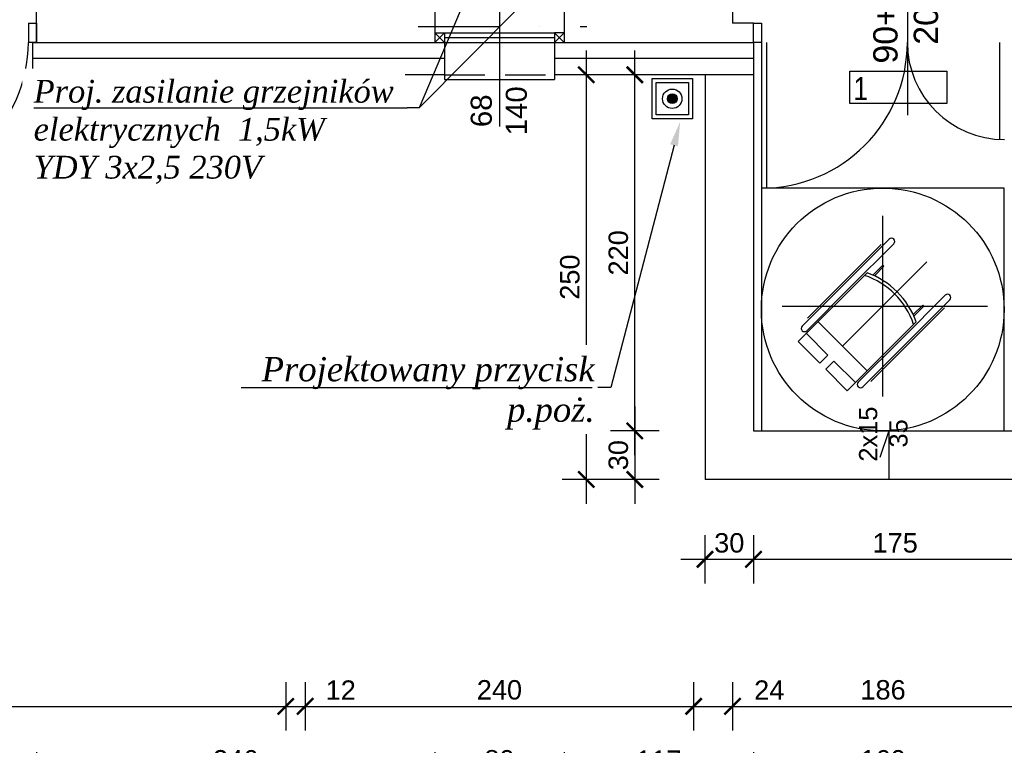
# Model space of a CAD drawing. Header units: millimetres. Extents: x 76855 to 99678, y -15103 to -11972.
# Tile 4 of 28: x 77625 to 78234, y -14303 to -13855. Entities that reach past the tile are written whole.
import ezdxf

# ---------------------------------------------------------------- set-up
doc = ezdxf.new("R2010")
doc.units = ezdxf.units.MM
doc.header["$LTSCALE"] = 100
doc.header["$MEASUREMENT"] = 0
for name, pattern in [('DASHDOT', [1, 0.5, -0.25, 0, -0.25]), ('DASHED', [0.75, 0.5, -0.25]), ('DASHED2', [0.375, 0.25, -0.125])]:
    doc.linetypes.add(name, pattern=pattern)
doc.layers.add('#KIE_Opisy techniczne', color=7, linetype='Continuous', true_color=0x3f6732)
for name, color, linetype in [('#KIE_Przycisk p.poż.', 240, 'Continuous'), ('E_OPRAWY_LUXIONA', 232, 'Continuous'), ('OKNA', 7, 'Continuous'), ('Okno', 4, 'Continuous'), ('otwór', 1, 'Continuous'), ('Warstwa1', 1, 'Continuous'), ('Warstwa4', 4, 'Continuous'), ('WENTYLACJAPRZER', 1, 'DASHED'), ('WYMIARY', 1, 'Continuous'), ('wyposażenie', 4, 'Continuous')]:
    doc.layers.add(name, color=color, linetype=linetype)
doc.layers.add('E_Opisy', color=232, linetype='Continuous', lineweight=9)
doc.styles.add('CDMSTYLE', font='CDMSIMPL', dxfattribs={"width": 0.8, "bigfont": 'CDMBIGPL'})
doc.styles.add('styl1', font='ARIAL.TTF', dxfattribs={"height": 12})
doc.styles.add('styl2', font='TIMES.TTF', dxfattribs={"height": 150})
doc.linetypes.add('BATTING', pattern='A,0.0001,-0.1,[134,ltypeshp.shx,S=0.1,R=0,X=-0.1,Y=0],-0.2,[134,ltypeshp.shx,S=0.1,R=180,X=0.1,Y=0],-0.1', length=0.4001)
doc.dimstyles.new('2222', dxfattribs={"dimtxt": 12, "dimasz": 10, "dimexe": 15, "dimexo": 15, "dimgap": 4, "dimtad": 1, "dimtxsty": 'styl1', "dimblk": 'ARCHTICK', "dimcen": 2.5, "dimdle": 15, "dimclrd": 1, "dimclre": 1, "dimclrt": 4, "dimadec": 0, "dimazin": 0, "dimtfac": 1, "dimtmove": 0, "dimatfit": 3, "dimldrblk": 'ARCHTICK', "dimfxl": 15, "dimfxlon": 1, "dimlwd": 25, "dimlwe": 25, "dimarcsym": 0})

# ---------------------------------------------------------------- blocks, each defined once
blk = doc.blocks.new('_ArchTick')
at = {"layer": 'Warstwa1', "color": 0, "const_width": 0.15}
blk.add_lwpolyline([(-0.5, -0.5), (0.5, 0.5)], dxfattribs=at)
blk = doc.blocks.new('*D188')
at = {"layer": 'Defpoints', "color": 0, "linetype": 'ByBlock'}
for p in [(78078.75, -14108.72), (78253.75, -14138.72), (78078.75, -14188.11)]:
    blk.add_point(p, dxfattribs=at)
at = {"layer": 'WYMIARY', "color": 1, "linetype": 'ByBlock', "lineweight": 25}
for p, q in [((78078.75, -14173.11), (78078.75, -14203.11)), ((78253.75, -14173.11), (78253.75, -14203.11)), ((78268.75, -14188.11), (78063.75, -14188.11))]:
    blk.add_line(p, q, dxfattribs=at)
at = {"layer": 'WYMIARY', "color": 1, "linetype": 'ByBlock', "lineweight": 25, "xscale": 10, "yscale": 10, "zscale": 10, "rotation": 180}
blk.add_blockref('_ArchTick', (78078.75, -14188.11), dxfattribs=at)
at = {"layer": 'WYMIARY', "color": 1, "linetype": 'ByBlock', "lineweight": 25, "xscale": 10, "yscale": 10, "zscale": 10}
blk.add_blockref('_ArchTick', (78253.75, -14188.11), dxfattribs=at)
at = {"layer": 'WYMIARY', "color": 4, "linetype": 'ByBlock', "insert": (78166.25, -14177.99), "char_height": 12, "attachment_point": 5, "style": 'styl1'}
blk.add_mtext('175', dxfattribs=at)
blk = doc.blocks.new('*D223')
at = {"layer": 'Defpoints', "color": 0, "linetype": 'ByBlock'}
for p in [(78048.75, -13888.72), (77245.31, -14118.72), (78048.75, -14118.72)]:
    blk.add_point(p, dxfattribs=at)
at = {"layer": 'WYMIARY', "color": 1, "linetype": 'ByBlock', "lineweight": 25}
for p, q in [((77245.31, -13873.72), (77245.31, -14133.72)), ((77260.31, -13888.72), (77230.31, -13888.72)), ((77260.31, -14118.72), (77230.31, -14118.72))]:
    blk.add_line(p, q, dxfattribs=at)
at = {"layer": 'WYMIARY', "color": 1, "linetype": 'ByBlock', "lineweight": 25, "xscale": 10, "yscale": 10, "zscale": 10}
for p, rotation in [((77245.31, -13888.72), 90), ((77245.31, -14118.72), 270)]:
    blk.add_blockref('_ArchTick', p, dxfattribs=dict(at, rotation=rotation))
at = {"layer": 'WYMIARY', "color": 4, "linetype": 'ByBlock', "insert": (77235.17, -14003.72), "char_height": 12, "attachment_point": 5, "rotation": 90, "style": 'styl1'}
blk.add_mtext('230', dxfattribs=at)
blk = doc.blocks.new('*D226')
at = {"layer": 'Defpoints', "color": 0, "linetype": 'ByBlock'}
for p in [(77381.75, -13909.18), (77789.75, -13909.18), (77789.75, -14278.9)]:
    blk.add_point(p, dxfattribs=at)
at = {"layer": 'WYMIARY', "color": 1, "linetype": 'ByBlock', "lineweight": 25}
for p, q in [((77381.75, -14263.9), (77381.75, -14293.9)), ((77789.75, -14263.9), (77789.75, -14293.9)), ((77366.75, -14278.9), (77804.75, -14278.9))]:
    blk.add_line(p, q, dxfattribs=at)
at = {"layer": 'WYMIARY', "color": 1, "linetype": 'ByBlock', "lineweight": 25, "xscale": 10, "yscale": 10, "zscale": 10, "rotation": 180}
blk.add_blockref('_ArchTick', (77381.75, -14278.9), dxfattribs=at)
at = {"layer": 'WYMIARY', "color": 1, "linetype": 'ByBlock', "lineweight": 25, "xscale": 10, "yscale": 10, "zscale": 10}
blk.add_blockref('_ArchTick', (77789.75, -14278.9), dxfattribs=at)
at = {"layer": 'WYMIARY', "color": 4, "linetype": 'ByBlock', "insert": (77585.75, -14268.78), "char_height": 12, "attachment_point": 5, "style": 'styl1'}
blk.add_mtext('408', dxfattribs=at)
blk = doc.blocks.new('*D227')
at = {"layer": 'Defpoints', "color": 0, "linetype": 'ByBlock'}
for p in [(77789.75, -13909.18), (77801.75, -13909.18), (77801.75, -14278.9)]:
    blk.add_point(p, dxfattribs=at)
at = {"layer": 'WYMIARY', "color": 1, "linetype": 'ByBlock', "lineweight": 25}
for p, q in [((77789.75, -14263.9), (77789.75, -14293.9)), ((77801.75, -14263.9), (77801.75, -14293.9)), ((77774.75, -14278.9), (77801.75, -14278.9)), ((77801.75, -14278.9), (77835.69, -14278.9))]:
    blk.add_line(p, q, dxfattribs=at)
at = {"layer": 'WYMIARY', "color": 1, "linetype": 'ByBlock', "lineweight": 25, "xscale": 10, "yscale": 10, "zscale": 10, "rotation": 180}
blk.add_blockref('_ArchTick', (77789.75, -14278.9), dxfattribs=at)
at = {"layer": 'WYMIARY', "color": 1, "linetype": 'ByBlock', "lineweight": 25, "xscale": 10, "yscale": 10, "zscale": 10}
blk.add_blockref('_ArchTick', (77801.75, -14278.9), dxfattribs=at)
at = {"layer": 'WYMIARY', "color": 4, "linetype": 'ByBlock', "insert": (77823.72, -14268.88), "char_height": 12, "attachment_point": 5, "style": 'styl1'}
blk.add_mtext('12', dxfattribs=at)
blk = doc.blocks.new('*D228')
at = {"layer": 'Defpoints', "color": 0, "linetype": 'ByBlock'}
for p in [(77801.75, -13909.18), (78041.75, -13909.18), (78041.75, -14278.9)]:
    blk.add_point(p, dxfattribs=at)
at = {"layer": 'WYMIARY', "color": 1, "linetype": 'ByBlock', "lineweight": 25}
for p, q in [((77801.75, -14263.9), (77801.75, -14293.9)), ((78041.75, -14263.9), (78041.75, -14293.9)), ((77786.75, -14278.9), (78056.75, -14278.9))]:
    blk.add_line(p, q, dxfattribs=at)
at = {"layer": 'WYMIARY', "color": 1, "linetype": 'ByBlock', "lineweight": 25, "xscale": 10, "yscale": 10, "zscale": 10, "rotation": 180}
blk.add_blockref('_ArchTick', (77801.75, -14278.9), dxfattribs=at)
at = {"layer": 'WYMIARY', "color": 1, "linetype": 'ByBlock', "lineweight": 25, "xscale": 10, "yscale": 10, "zscale": 10}
blk.add_blockref('_ArchTick', (78041.75, -14278.9), dxfattribs=at)
at = {"layer": 'WYMIARY', "color": 4, "linetype": 'ByBlock', "insert": (77921.75, -14268.78), "char_height": 12, "attachment_point": 5, "style": 'styl1'}
blk.add_mtext('240', dxfattribs=at)
blk = doc.blocks.new('*D229')
at = {"layer": 'Defpoints', "color": 0, "linetype": 'ByBlock'}
for p in [(78041.75, -13909.18), (78065.75, -13909.18), (78065.75, -14278.9)]:
    blk.add_point(p, dxfattribs=at)
at = {"layer": 'WYMIARY', "color": 1, "linetype": 'ByBlock', "lineweight": 25}
for p, q in [((78041.75, -14263.9), (78041.75, -14293.9)), ((78065.75, -14263.9), (78065.75, -14293.9)), ((78026.75, -14278.9), (78065.75, -14278.9)), ((78065.75, -14278.9), (78101.1, -14278.9))]:
    blk.add_line(p, q, dxfattribs=at)
at = {"layer": 'WYMIARY', "color": 1, "linetype": 'ByBlock', "lineweight": 25, "xscale": 10, "yscale": 10, "zscale": 10, "rotation": 180}
blk.add_blockref('_ArchTick', (78041.75, -14278.9), dxfattribs=at)
at = {"layer": 'WYMIARY', "color": 1, "linetype": 'ByBlock', "lineweight": 25, "xscale": 10, "yscale": 10, "zscale": 10}
blk.add_blockref('_ArchTick', (78065.75, -14278.9), dxfattribs=at)
at = {"layer": 'WYMIARY', "color": 4, "linetype": 'ByBlock', "insert": (78088.43, -14268.88), "char_height": 12, "attachment_point": 5, "style": 'styl1'}
blk.add_mtext('24', dxfattribs=at)
blk = doc.blocks.new('*D230')
at = {"layer": 'Defpoints', "color": 0, "linetype": 'ByBlock'}
for p in [(78065.75, -13921.18), (78251.75, -13921.18), (78251.75, -14278.9)]:
    blk.add_point(p, dxfattribs=at)
at = {"layer": 'WYMIARY', "color": 1, "linetype": 'ByBlock', "lineweight": 25}
for p, q in [((78065.75, -14263.9), (78065.75, -14293.9)), ((78251.75, -14263.9), (78251.75, -14293.9)), ((78050.75, -14278.9), (78266.75, -14278.9))]:
    blk.add_line(p, q, dxfattribs=at)
at = {"layer": 'WYMIARY', "color": 1, "linetype": 'ByBlock', "lineweight": 25, "xscale": 10, "yscale": 10, "zscale": 10, "rotation": 180}
blk.add_blockref('_ArchTick', (78065.75, -14278.9), dxfattribs=at)
at = {"layer": 'WYMIARY', "color": 1, "linetype": 'ByBlock', "lineweight": 25, "xscale": 10, "yscale": 10, "zscale": 10}
blk.add_blockref('_ArchTick', (78251.75, -14278.9), dxfattribs=at)
at = {"layer": 'WYMIARY', "color": 4, "linetype": 'ByBlock', "insert": (78158.75, -14268.78), "char_height": 12, "attachment_point": 5, "style": 'styl1'}
blk.add_mtext('186', dxfattribs=at)
blk = doc.blocks.new('*D242')
at = {"layer": 'Defpoints', "color": 0, "linetype": 'ByBlock'}
for p in [(77535.75, -13909.18), (77635.75, -13909.18), (77635.75, -14322.15)]:
    blk.add_point(p, dxfattribs=at)
at = {"layer": 'WYMIARY', "color": 1, "linetype": 'ByBlock', "lineweight": 25}
for p, q in [((77535.75, -14307.15), (77535.75, -14337.15)), ((77635.75, -14307.15), (77635.75, -14337.15)), ((77520.75, -14322.15), (77650.75, -14322.15))]:
    blk.add_line(p, q, dxfattribs=at)
at = {"layer": 'WYMIARY', "color": 1, "linetype": 'ByBlock', "lineweight": 25, "xscale": 10, "yscale": 10, "zscale": 10, "rotation": 180}
blk.add_blockref('_ArchTick', (77535.75, -14322.15), dxfattribs=at)
at = {"layer": 'WYMIARY', "color": 1, "linetype": 'ByBlock', "lineweight": 25, "xscale": 10, "yscale": 10, "zscale": 10}
blk.add_blockref('_ArchTick', (77635.75, -14322.15), dxfattribs=at)
at = {"layer": 'WYMIARY', "color": 4, "linetype": 'ByBlock', "insert": (77585.75, -14312.02), "char_height": 12, "attachment_point": 5, "style": 'styl1'}
blk.add_mtext('100', dxfattribs=at)
blk = doc.blocks.new('*D243')
at = {"layer": 'Defpoints', "color": 0, "linetype": 'ByBlock'}
for p in [(77635.75, -13909.18), (77881.75, -13909.18), (77881.75, -14322.15)]:
    blk.add_point(p, dxfattribs=at)
at = {"layer": 'WYMIARY', "color": 1, "linetype": 'ByBlock', "lineweight": 25}
for p, q in [((77635.75, -14307.15), (77635.75, -14337.15)), ((77881.75, -14307.15), (77881.75, -14337.15)), ((77620.75, -14322.15), (77896.75, -14322.15))]:
    blk.add_line(p, q, dxfattribs=at)
at = {"layer": 'WYMIARY', "color": 1, "linetype": 'ByBlock', "lineweight": 25, "xscale": 10, "yscale": 10, "zscale": 10, "rotation": 180}
blk.add_blockref('_ArchTick', (77635.75, -14322.15), dxfattribs=at)
at = {"layer": 'WYMIARY', "color": 1, "linetype": 'ByBlock', "lineweight": 25, "xscale": 10, "yscale": 10, "zscale": 10}
blk.add_blockref('_ArchTick', (77881.75, -14322.15), dxfattribs=at)
at = {"layer": 'WYMIARY', "color": 4, "linetype": 'ByBlock', "insert": (77758.75, -14312.02), "char_height": 12, "attachment_point": 5, "style": 'styl1'}
blk.add_mtext('246', dxfattribs=at)
blk = doc.blocks.new('*D244')
at = {"layer": 'Defpoints', "color": 0, "linetype": 'ByBlock'}
for p in [(77881.75, -13909.18), (77961.75, -13909.18), (77961.75, -14322.15)]:
    blk.add_point(p, dxfattribs=at)
at = {"layer": 'WYMIARY', "color": 1, "linetype": 'ByBlock', "lineweight": 25}
for p, q in [((77881.75, -14307.15), (77881.75, -14337.15)), ((77961.75, -14307.15), (77961.75, -14337.15)), ((77866.75, -14322.15), (77976.75, -14322.15))]:
    blk.add_line(p, q, dxfattribs=at)
at = {"layer": 'WYMIARY', "color": 1, "linetype": 'ByBlock', "lineweight": 25, "xscale": 10, "yscale": 10, "zscale": 10, "rotation": 180}
blk.add_blockref('_ArchTick', (77881.75, -14322.15), dxfattribs=at)
at = {"layer": 'WYMIARY', "color": 1, "linetype": 'ByBlock', "lineweight": 25, "xscale": 10, "yscale": 10, "zscale": 10}
blk.add_blockref('_ArchTick', (77961.75, -14322.15), dxfattribs=at)
at = {"layer": 'WYMIARY', "color": 4, "linetype": 'ByBlock', "insert": (77921.75, -14312.02), "char_height": 12, "attachment_point": 5, "style": 'styl1'}
blk.add_mtext('80', dxfattribs=at)
blk = doc.blocks.new('*D245')
at = {"layer": 'Defpoints', "color": 0, "linetype": 'ByBlock'}
for p in [(77961.75, -13909.18), (78078.75, -13921.18), (78078.75, -14322.15)]:
    blk.add_point(p, dxfattribs=at)
at = {"layer": 'WYMIARY', "color": 1, "linetype": 'ByBlock', "lineweight": 25}
for p, q in [((77961.75, -14307.15), (77961.75, -14337.15)), ((78078.75, -14307.15), (78078.75, -14337.15)), ((77946.75, -14322.15), (78093.75, -14322.15))]:
    blk.add_line(p, q, dxfattribs=at)
at = {"layer": 'WYMIARY', "color": 1, "linetype": 'ByBlock', "lineweight": 25, "xscale": 10, "yscale": 10, "zscale": 10, "rotation": 180}
blk.add_blockref('_ArchTick', (77961.75, -14322.15), dxfattribs=at)
at = {"layer": 'WYMIARY', "color": 1, "linetype": 'ByBlock', "lineweight": 25, "xscale": 10, "yscale": 10, "zscale": 10}
blk.add_blockref('_ArchTick', (78078.75, -14322.15), dxfattribs=at)
at = {"layer": 'WYMIARY', "color": 4, "linetype": 'ByBlock', "insert": (78020.25, -14312.12), "char_height": 12, "attachment_point": 5, "style": 'styl1'}
blk.add_mtext('117', dxfattribs=at)
blk = doc.blocks.new('*D246')
at = {"layer": 'Defpoints', "color": 0, "linetype": 'ByBlock'}
for p in [(78078.75, -13921.18), (78238.75, -13921.18), (78238.75, -14322.15)]:
    blk.add_point(p, dxfattribs=at)
at = {"layer": 'WYMIARY', "color": 1, "linetype": 'ByBlock', "lineweight": 25}
for p, q in [((78078.75, -14307.15), (78078.75, -14337.15)), ((78238.75, -14307.15), (78238.75, -14337.15)), ((78063.75, -14322.15), (78253.75, -14322.15))]:
    blk.add_line(p, q, dxfattribs=at)
at = {"layer": 'WYMIARY', "color": 1, "linetype": 'ByBlock', "lineweight": 25, "xscale": 10, "yscale": 10, "zscale": 10, "rotation": 180}
blk.add_blockref('_ArchTick', (78078.75, -14322.15), dxfattribs=at)
at = {"layer": 'WYMIARY', "color": 1, "linetype": 'ByBlock', "lineweight": 25, "xscale": 10, "yscale": 10, "zscale": 10}
blk.add_blockref('_ArchTick', (78238.75, -14322.15), dxfattribs=at)
at = {"layer": 'WYMIARY', "color": 4, "linetype": 'ByBlock', "insert": (78158.75, -14312.02), "char_height": 12, "attachment_point": 5, "style": 'styl1'}
blk.add_mtext('160', dxfattribs=at)
blk = doc.blocks.new('*D247')
at = {"layer": 'Defpoints', "color": 0, "linetype": 'ByBlock'}
for p in [(78238.75, -13921.18), (78435.75, -13933.18), (78435.75, -14322.15)]:
    blk.add_point(p, dxfattribs=at)
at = {"layer": 'WYMIARY', "color": 1, "linetype": 'ByBlock', "lineweight": 25}
for p, q in [((78238.75, -14307.15), (78238.75, -14337.15)), ((78435.75, -14307.15), (78435.75, -14337.15)), ((78223.75, -14322.15), (78450.75, -14322.15))]:
    blk.add_line(p, q, dxfattribs=at)
at = {"layer": 'WYMIARY', "color": 1, "linetype": 'ByBlock', "lineweight": 25, "xscale": 10, "yscale": 10, "zscale": 10, "rotation": 180}
blk.add_blockref('_ArchTick', (78238.75, -14322.15), dxfattribs=at)
at = {"layer": 'WYMIARY', "color": 1, "linetype": 'ByBlock', "lineweight": 25, "xscale": 10, "yscale": 10, "zscale": 10}
blk.add_blockref('_ArchTick', (78435.75, -14322.15), dxfattribs=at)
at = {"layer": 'WYMIARY', "color": 4, "linetype": 'ByBlock', "insert": (78337.25, -14312.02), "char_height": 12, "attachment_point": 5, "style": 'styl1'}
blk.add_mtext('197', dxfattribs=at)
blk = doc.blocks.new('*D276')
at = {"layer": 'Defpoints', "color": 0, "linetype": 'ByBlock'}
for p in [(78005.39, -13888.72), (78078.75, -13888.72), (78078.75, -14108.72)]:
    blk.add_point(p, dxfattribs=at)
at = {"layer": 'WYMIARY', "color": 1, "linetype": 'ByBlock', "lineweight": 25}
for p, q in [((78005.39, -14123.72), (78005.39, -13873.72)), ((78020.39, -13888.72), (77990.39, -13888.72)), ((78020.39, -14108.72), (77990.39, -14108.72))]:
    blk.add_line(p, q, dxfattribs=at)
at = {"layer": 'WYMIARY', "color": 1, "linetype": 'ByBlock', "lineweight": 25, "xscale": 10, "yscale": 10, "zscale": 10}
for p, rotation in [((78005.39, -13888.72), 90), ((78005.39, -14108.72), 270)]:
    blk.add_blockref('_ArchTick', p, dxfattribs=dict(at, rotation=rotation))
at = {"layer": 'WYMIARY', "color": 4, "linetype": 'ByBlock', "insert": (77995.26, -13998.72), "char_height": 12, "attachment_point": 5, "rotation": 90, "style": 'styl1'}
blk.add_mtext('220', dxfattribs=at)
blk = doc.blocks.new('*D277')
at = {"layer": 'Defpoints', "color": 0, "linetype": 'ByBlock'}
for p in [(78078.75, -14108.72), (78005.39, -14138.72), (78078.75, -14138.72)]:
    blk.add_point(p, dxfattribs=at)
at = {"layer": 'WYMIARY', "color": 1, "linetype": 'ByBlock', "lineweight": 25}
for p, q in [((78005.39, -14093.72), (78005.39, -14153.72)), ((78020.39, -14108.72), (77990.39, -14108.72)), ((78020.39, -14138.72), (77990.39, -14138.72))]:
    blk.add_line(p, q, dxfattribs=at)
at = {"layer": 'WYMIARY', "color": 1, "linetype": 'ByBlock', "lineweight": 25, "xscale": 10, "yscale": 10, "zscale": 10}
for p, rotation in [((78005.39, -14108.72), 90), ((78005.39, -14138.72), 270)]:
    blk.add_blockref('_ArchTick', p, dxfattribs=dict(at, rotation=rotation))
at = {"layer": 'WYMIARY', "color": 4, "linetype": 'ByBlock', "insert": (77995.26, -14123.72), "char_height": 12, "attachment_point": 5, "rotation": 90, "style": 'styl1'}
blk.add_mtext('30', dxfattribs=at)
blk = doc.blocks.new('*D278')
at = {"layer": 'Defpoints', "color": 0, "linetype": 'ByBlock'}
for p in [(78048.75, -13888.72), (77975.43, -14138.72), (78048.75, -14138.72)]:
    blk.add_point(p, dxfattribs=at)
at = {"layer": 'WYMIARY', "color": 1, "linetype": 'ByBlock', "lineweight": 25}
for p, q in [((77975.43, -13873.72), (77975.43, -14153.72)), ((77990.43, -13888.72), (77960.43, -13888.72)), ((77990.43, -14138.72), (77960.43, -14138.72))]:
    blk.add_line(p, q, dxfattribs=at)
at = {"layer": 'WYMIARY', "color": 1, "linetype": 'ByBlock', "lineweight": 25, "xscale": 10, "yscale": 10, "zscale": 10}
for p, rotation in [((77975.43, -13888.72), 90), ((77975.43, -14138.72), 270)]:
    blk.add_blockref('_ArchTick', p, dxfattribs=dict(at, rotation=rotation))
at = {"layer": 'WYMIARY', "color": 4, "linetype": 'ByBlock', "insert": (77965.3, -14013.72), "char_height": 12, "attachment_point": 5, "rotation": 90, "style": 'styl1'}
blk.add_mtext('250', dxfattribs=at)
blk = doc.blocks.new('*D279')
at = {"layer": 'Defpoints', "color": 0, "linetype": 'ByBlock'}
for p in [(78048.75, -14108.72), (78078.75, -14108.72), (78048.75, -14188.11)]:
    blk.add_point(p, dxfattribs=at)
at = {"layer": 'WYMIARY', "color": 1, "linetype": 'ByBlock', "lineweight": 25}
for p, q in [((78048.75, -14173.11), (78048.75, -14203.11)), ((78078.75, -14173.11), (78078.75, -14203.11)), ((78093.75, -14188.11), (78033.75, -14188.11))]:
    blk.add_line(p, q, dxfattribs=at)
at = {"layer": 'WYMIARY', "color": 1, "linetype": 'ByBlock', "lineweight": 25, "xscale": 10, "yscale": 10, "zscale": 10, "rotation": 180}
blk.add_blockref('_ArchTick', (78048.75, -14188.11), dxfattribs=at)
at = {"layer": 'WYMIARY', "color": 1, "linetype": 'ByBlock', "lineweight": 25, "xscale": 10, "yscale": 10, "zscale": 10}
blk.add_blockref('_ArchTick', (78078.75, -14188.11), dxfattribs=at)
at = {"layer": 'WYMIARY', "color": 4, "linetype": 'ByBlock', "insert": (78063.75, -14177.98), "char_height": 12, "attachment_point": 5, "style": 'styl1'}
blk.add_mtext('30', dxfattribs=at)
blk = doc.blocks.new('ertrTR')
at = {"layer": 'WENTYLACJAPRZER', "linetype": 'ByBlock'}
for p, q in [((9572.41, -1233.63), (9572.41, -1122.06)), ((9549.51, -1163.27), (9576.39, -1136.4)), ((9549.51, -1163.27), (9576.39, -1136.4)), ((9548.68, -1162.44), (9571.51, -1139.62)), ((9579.22, -1139.22), (9552.34, -1166.1)), ((9579.22, -1139.22), (9552.34, -1166.1)), ((9547.64, -1202.62), (9599.74, -1150.52)), ((9566.25, -1158.6), (9572.4, -1152.45)), ((9567.22, -1159.04), (9573.11, -1153.15)), ((9572.4, -1152.45), (9573.11, -1153.15)), ((9562.72, -1157.22), (9520.2, -1199.74)), ((9549.51, -1163.27), (9522.64, -1190.15)), ((9549.51, -1163.27), (9522.64, -1190.15)), ((9525.46, -1192.98), (9552.34, -1166.1)), ((9525.46, -1192.98), (9552.34, -1166.1)), ((9548.68, -1162.44), (9525.86, -1185.27)), ((9611.04, -1171.04), (9584.16, -1197.92)), ((9611.04, -1171.04), (9584.16, -1197.92)), ((9586.99, -1200.75), (9613.87, -1173.87)), ((9586.99, -1200.75), (9613.87, -1173.87)), ((9510.34, -1177.85), (9637.04, -1177.85)), ((9587.82, -1201.58), (9610.64, -1178.75)), ((9591.22, -1183.04), (9597.11, -1177.15)), ((9591.66, -1184.01), (9597.81, -1177.86)), ((9597.81, -1177.86), (9597.11, -1177.15)), ((9562.8, -1217.78), (9532.48, -1187.46)), ((9562.8, -1217.78), (9593.05, -1187.53)), ((9525.24, -1194.7), (9538.54, -1208)), ((9557.28, -1224.8), (9584.16, -1197.92)), ((9557.28, -1224.8), (9584.16, -1197.92)), ((9557.28, -1224.8), (9584.16, -1197.92)), ((9557.28, -1224.8), (9584.16, -1197.92)), ((9557.28, -1224.8), (9584.16, -1197.92)), ((9557.28, -1224.8), (9584.16, -1197.92)), ((9520.2, -1199.74), (9533.49, -1213.04)), ((9586.99, -1200.75), (9560.11, -1227.63)), ((9586.99, -1200.75), (9560.11, -1227.63)), ((9587.82, -1201.58), (9564.99, -1224.4)), ((9533.49, -1213.04), (9538.54, -1208)), ((9537.22, -1216.77), (9542.26, -1211.72)), ((9555.56, -1225.02), (9542.26, -1211.72)), ((9550.52, -1230.06), (9537.22, -1216.77)), ((9562.8, -1217.78), (9550.52, -1230.06))]:
    blk.add_line(p, q, dxfattribs=at)
blk.add_circle((9572.41, -1179.87), 75, dxfattribs=at)
for centre, radius, start, end in [((9577.8, -1137.81), 2, 315.16524, 134.83476), ((9546.3, -1203.99), 47.57, 18.23351, 71.81186), ((9546.3, -1203.99), 49.57, 19.39379, 70.64931), ((9612.45, -1172.46), 2, 315.16524, 134.83476), ((9524.05, -1191.56), 2, 135.16524, 314.83476), ((9558.7, -1226.21), 2, 135.16524, 314.83476)]:
    blk.add_arc(centre, radius, start, end, dxfattribs=at)
blk = doc.blocks.new('Przycisk p.poż.')
at = {"layer": '#KIE_Przycisk p.poż.'}
h = blk.add_hatch(color=256, dxfattribs=at)
h.dxf.hatch_style = 1
edge = h.paths.add_edge_path()
edge.add_arc((171.11, -3527.59), 3, 0, 360)
for points in [[(158.61, -3515.09), (183.61, -3515.09), (183.61, -3540.09), (158.61, -3540.09)], [(161.11, -3517.59), (181.11, -3517.59), (181.11, -3537.59), (161.11, -3537.59)]]:
    blk.add_lwpolyline(points, close=True, dxfattribs=at)
for radius in [6, 3]:
    blk.add_circle((171.11, -3527.59), radius, dxfattribs=at)

msp = doc.modelspace()

# ---------------------------------------------------------------- linework, layer by layer
at = {"layer": '#KIE_Opisy techniczne'}
msp.add_solid([(78027.206, -13931.65), (78033.411, -13917.766), (78032.044, -13932.912)], dxfattribs=at)
at = {"layer": 'E_OPRAWY_LUXIONA'}
msp.add_lwpolyline([(78138.181, -13886.417), (78198.181, -13886.417), (78198.181, -13906.417), (78138.181, -13906.417)], close=True, dxfattribs=at)
at = {"layer": 'OKNA', "color": 4, "linetype": 'Continuous'}
for p, q in [((77887.753, -13862.718), (77881.753, -13868.718)), ((77887.753, -13868.718), (77881.753, -13862.718)), ((77887.753, -13868.718), (77881.753, -13862.718)), ((77887.753, -13862.718), (77881.753, -13868.718)), ((77961.753, -13868.718), (77955.753, -13862.718)), ((77961.753, -13862.718), (77955.753, -13868.718))]:
    msp.add_line(p, q, dxfattribs=at)
at = {"layer": 'OKNA', "color": 4, "linetype": 'DASHED'}
msp.add_line((77881.753, -13868.718), (77887.753, -13868.718), dxfattribs=at)
for points in [[(77881.753, -13862.718), (77887.753, -13862.718), (77887.753, -13868.718)], [(77961.753, -13862.718), (77955.753, -13862.718), (77955.753, -13868.718)]]:
    msp.add_lwpolyline(points, dxfattribs=at)
at = {"layer": 'otwór', "color": 1}
msp.add_line((77635.753, -13856.718), (77635.753, -13868.718), dxfattribs=at)
msp.add_arc((77539.819, -13867.78), 90.939, 270.244859, 359.408849, dxfattribs=at)
at = {"layer": 'Warstwa1', "color": 2}
for p, q in [((78065.753, -13802.719), (78065.753, -13856.718)), ((77635.753, -13868.718), (77635.753, -13844.718)), ((77881.753, -13844.718), (77881.753, -13868.718)), ((77961.753, -13844.718), (77961.753, -13868.718)), ((78078.753, -13856.718), (78065.753, -13856.718)), ((77633.253, -13868.718), (77881.753, -13868.718)), ((77961.753, -13868.718), (78078.753, -13868.718))]:
    msp.add_line(p, q, dxfattribs=at)
at = {"layer": 'Warstwa1', "linetype": 'DASHED2'}
msp.add_line((77887.753, -13888.718), (77955.753, -13888.718), dxfattribs=at)
at = {"layer": 'Warstwa4', "linetype": 'DASHDOT'}
msp.add_line((77871.5, -13858.897), (77975.839, -13858.897), dxfattribs=at)
at = {"layer": 'Warstwa4', "linetype": 'ByBlock'}
for p, q in [((77633.253, -13868.718), (77633.253, -13888.718)), ((77887.753, -13868.718), (77887.753, -13888.718)), ((77955.753, -13868.718), (77961.753, -13868.718)), ((77955.753, -13868.718), (77955.753, -13888.718)), ((78078.753, -13868.718), (78078.753, -13888.718)), ((77887.753, -13888.718), (77887.753, -13891.718)), ((77887.753, -13891.718), (77955.753, -13891.718)), ((77955.753, -13888.718), (77955.753, -13891.718))]:
    msp.add_line(p, q, dxfattribs=at)
at = {"layer": 'Warstwa4'}
for p, q in [((78048.753, -13888.718), (78048.753, -14138.718)), ((78078.753, -13888.718), (78078.753, -14108.718)), ((78078.753, -14108.718), (78238.753, -14108.718)), ((78253.753, -14138.718), (78048.753, -14138.718))]:
    msp.add_line(p, q, dxfattribs=at)
at = {"layer": 'WENTYLACJAPRZER', "linetype": 'ByBlock'}
for p, q in [((77921.753, -13821.147), (77921.753, -13920.76)), ((78173.753, -13823.718), (78173.753, -13913.718)), ((77921.753, -13844.718), (77921.753, -13881.039)), ((77630.753, -13856.718), (77635.753, -13856.718)), ((77630.753, -13856.718), (77630.753, -13868.718)), ((77887.753, -13862.718), (77955.753, -13862.718)), ((77635.753, -13868.718), (77630.753, -13868.718)), ((77887.753, -13865.718), (77955.753, -13865.718)), ((77887.753, -13868.718), (77955.753, -13868.718)), ((78083.753, -13868.718), (78083.753, -13958.718)), ((78086.753, -13868.718), (78086.753, -13958.718)), ((78230.753, -13868.718), (78230.753, -13928.718)), ((78162.41, -14108.718), (78156.789, -14125.15)), ((78162.41, -14108.718), (78162.41, -14138.718))]:
    msp.add_line(p, q, dxfattribs=at)
at = {"layer": 'WENTYLACJAPRZER', "linetype": 'DASHED2'}
msp.add_line((77955.753, -13888.718), (77955.753, -13888.718), dxfattribs=at)
at = {"layer": 'WENTYLACJAPRZER', "linetype": 'ByBlock'}
msp.add_lwpolyline([(78083.753, -13868.718), (78078.753, -13868.718), (78078.753, -13856.718), (78083.753, -13856.718)], close=True, dxfattribs=at)
for centre, radius, start, end in [((78083.753, -13868.718), 90, 270, 0), ((78233.753, -13868.718), 60, 180, 270)]:
    msp.add_arc(centre, radius, start, end, dxfattribs=at)
at = {"layer": 'WYMIARY', "linetype": 'ByBlock'}
msp.add_lwpolyline([(78083.57, -14108.718), (78233.57, -14108.718), (78233.57, -13958.718), (78083.57, -13958.718)], close=True, dxfattribs=at)
at = {"layer": 'wyposażenie', "linetype": 'BATTING', "ltscale": 0.2}
for points in [[(77887.753, -13878.718), (77633.253, -13878.718)], [(78078.753, -13878.718), (77955.753, -13878.718)]]:
    msp.add_lwpolyline(points, dxfattribs=at)
at = {"layer": 'wyposażenie'}
for points in [[(77887.753, -13888.718), (77633.253, -13888.718)], [(78078.753, -13888.718), (77955.753, -13888.718)]]:
    msp.add_lwpolyline(points, dxfattribs=at)

# ---------------------------------------------------------------- block references
at = {"layer": '#KIE_Przycisk p.poż.', "rotation": 359.9940576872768}
msp.add_blockref('Przycisk p.poż.', (77857.772, -10375.892), dxfattribs=at)
at = {"layer": 'WENTYLACJAPRZER', "linetype": 'ByBlock'}
msp.add_blockref('ertrTR', (68586.156, -12853.848), dxfattribs=at)

# ---------------------------------------------------------------- texts
at = {"layer": 'E_Opisy', "color": 0, "lineweight": 25, "insert": (78140.499, -13890.085), "char_height": 14.23828, "width": 969.42448, "attachment_point": 1, "style": 'CDMSTYLE'}
msp.add_mtext('{\\fArial|b0|i0|c238|p34;1}', dxfattribs=at)
at = {"layer": 'Okno', "insert": (78152.701, -13887.635), "char_height": 15, "width": 68.4853, "attachment_point": 1, "rotation": 90, "style": 'styl2'}
msp.add_mtext('{\\fArial|b0|i0|c238|p34; 90+60\\P   205}', dxfattribs=at)
at = {"layer": 'Warstwa4', "insert": (77921.442, -13910.97), "char_height": 13, "attachment_point": 5, "rotation": 90, "style": 'styl1'}
msp.add_mtext('{\\fArial|b0|i0|c238|p34;68\\P140}', dxfattribs=at)
at = {"layer": 'Warstwa4', "insert": (78143.907, -14127.725), "char_height": 11.232, "width": 97.3951, "attachment_point": 1, "rotation": 90, "style": 'styl1'}
msp.add_mtext('{\\fArial|b0|i0|c238|p34;2x15\\P  35}', dxfattribs=at)

# ---------------------------------------------------------------- dimensions: what is measured, and where the dimension line sits
at = {"layer": 'WYMIARY', "linetype": 'ByBlock'}
for base, p1, p2, picture, middle in [((77245.306, -14118.718), (78048.753, -13888.718), (78048.753, -14118.718), '*D223', (77235.175, -14003.718)), ((77975.429, -14138.718), (78048.753, -13888.718), (78048.753, -14138.718), '*D278', (77965.302, -14013.718)), ((78005.39, -13888.718), (78078.753, -14108.718), (78078.753, -13888.718), '*D276', (77995.263, -13998.718)), ((78005.39, -14138.718), (78078.753, -14108.718), (78078.753, -14138.718), '*D277', (77995.259, -14123.718))]:
    dim = msp.add_linear_dim(base=base, p1=p1, p2=p2, angle=90, dimstyle='2222', dxfattribs=at)
    dim.commit()
    dim.dimension.update_dxf_attribs({"geometry": picture, "text_midpoint": middle})
for base, p1, p2, picture, middle in [((77789.753, -14278.904), (77381.753, -13909.185), (77789.753, -13909.185), '*D226', (77585.753, -14268.777)), ((77635.753, -14322.149), (77535.753, -13909.185), (77635.753, -13909.185), '*D242', (77585.753, -14312.022)), ((77881.753, -14322.149), (77635.753, -13909.185), (77881.753, -13909.185), '*D243', (77758.753, -14312.022)), ((77801.753, -14278.904), (77789.753, -13909.185), (77801.753, -13909.185), '*D227', (77823.721, -14268.879)), ((78041.753, -14278.904), (77801.753, -13909.185), (78041.753, -13909.185), '*D228', (77921.753, -14268.777)), ((77961.753, -14322.149), (77881.753, -13909.185), (77961.753, -13909.185), '*D244', (77921.753, -14312.022)), ((78078.753, -14322.149), (77961.753, -13909.185), (78078.753, -13921.185), '*D245', (78020.253, -14312.124)), ((78065.753, -14278.904), (78041.753, -13909.185), (78065.753, -13909.185), '*D229', (78088.425, -14268.879)), ((78251.753, -14278.904), (78065.753, -13921.185), (78251.753, -13921.185), '*D230', (78158.753, -14268.777)), ((78238.753, -14322.149), (78078.753, -13921.185), (78238.753, -13921.185), '*D246', (78158.753, -14312.022)), ((78435.753, -14322.149), (78238.753, -13921.185), (78435.753, -13933.185), '*D247', (78337.253, -14312.022)), ((78048.753, -14188.113), (78078.753, -14108.718), (78048.753, -14108.718), '*D279', (78063.753, -14177.982))]:
    dim = msp.add_linear_dim(base=base, p1=p1, p2=p2, dimstyle='2222', dxfattribs=at)
    dim.commit()
    dim.dimension.update_dxf_attribs({"geometry": picture, "text_midpoint": middle})
dim = msp.add_linear_dim(base=(78078.753, -14188.113), p1=(78253.753, -14138.718), p2=(78078.753, -14108.718), angle=180, dimstyle='2222', override={"dimblk": 'ArchTick'}, dxfattribs=at)
dim.commit()
dim.dimension.update_dxf_attribs({"geometry": '*D188', "text_midpoint": (78166.253, -14177.986)})

# ---------------------------------------------------------------- next in the draw order: texts
at = {"layer": '#KIE_Opisy techniczne', "bg_fill": 2}
for s, insert, char_height, attachment_point in [('\\pxql;{\\fCentury|b0|i1|c238|p18;Proj. zasilanie grzejników\\Pelektrycznych  1,5kW\\PYDY 3x2,5 230V}', (77634.029, -13891.878), 14.0625, 1), ('\\pxqr;{\\fCentury|b0|i1|c238|p18;Projektowany przycisk \\Pp.poż.}', (77980.592, -14063.082), 15, 3)]:
    msp.add_mtext(s, dxfattribs=dict(at, insert=insert, char_height=char_height, attachment_point=attachment_point))

# ---------------------------------------------------------------- next in the draw order: linework, layer by layer
at = {"layer": '#KIE_Opisy techniczne', "lineweight": -2}
for p, q in [((77872.25, -13909.182), (77864.75, -13909.182)), ((77872.25, -13909.182), (77864.75, -13909.182)), ((77990.592, -14081.907), (77982.592, -14081.907))]:
    msp.add_line(p, q, dxfattribs=at)
for points in [[(77992.963, -13623.812), (77872.25, -13909.182), (77872.25, -13909.182)], [(77933.37, -13847.557), (77872.25, -13909.182), (77872.25, -13909.182)], [(77634.029, -13909.182), (77864.75, -13909.182)], [(78029.625, -13932.281), (77990.592, -14081.907), (77990.592, -14081.907)], [(77762.128, -14081.907), (77979.006, -14081.907)]]:
    msp.add_lwpolyline(points, dxfattribs=at)

doc.saveas('drawing.dxf')
